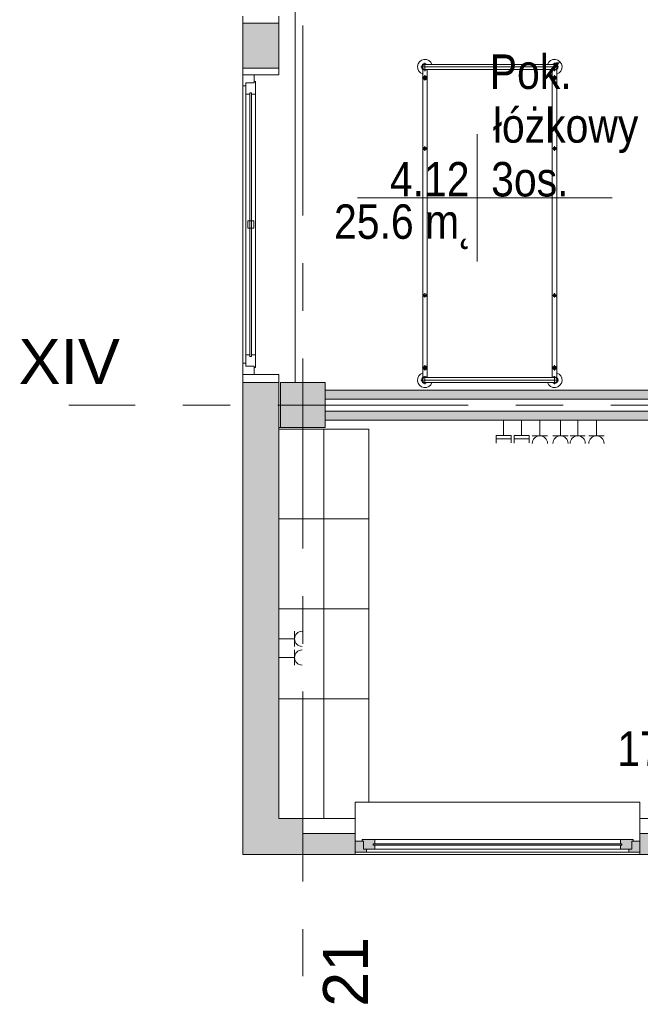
# Model space of a CAD drawing. Header units: centimetres. Extents: x -2424 to 1783, y 5 to 2907.
# Tile 2 of 99: x -1402 to -987, y 8 to 666. Entities that reach past the tile are written whole.
import ezdxf

# ---------------------------------------------------------------- set-up
doc = ezdxf.new("R2010")
doc.units = ezdxf.units.CM
doc.linetypes.add('Oś', pattern=[222.25, 127, -31.75, 31.75, -31.75])
for name, color, linetype, lineweight in [('A-AREA-IDEN', 2, 'Continuous', 13), ('A-DETL-THIN', 151, 'Continuous', 9), ('A-GLAZ', 151, 'Continuous', 13), ('A-WALL', 113, 'Continuous', 13), ('E-ELEC-EQPM', 71, 'Continuous', 9), ('I-FURN', 30, 'Continuous', 9), ('S-COLS', 52, 'Continuous', 13), ('S-GRID', 1, 'Continuous', 13), ('S-GRID-IDEN', 1, 'Continuous', 13)]:
    doc.layers.add(name, color=color, linetype=linetype, lineweight=lineweight)
doc.layers.add('A-WALL-PATT', color=111, linetype='Continuous', lineweight=13, plot=False)
doc.styles.add('Arial_11', font='arial.ttf', dxfattribs={"width": 0.85, "height": 23})
doc.styles.add('Arial_7', font='arial.ttf', dxfattribs={"height": 30})

msp = doc.modelspace()

# ---------------------------------------------------------------- hatches: boundary and pattern name
at = {"layer": 'A-GLAZ', "lineweight": 9}
h = msp.add_hatch(color=251, dxfattribs=at)
h.paths.add_polyline_path([(-1164.62, 111.83), (-1164.62, 114.58), (-1165.62, 114.58), (-1165.62, 115.58), (-1164.62, 115.58), (-1164.62, 118.33), (-1173.12, 118.33), (-1173.12, 117.33), (-1172.12, 117.33), (-1172.12, 111.83)], flags=0)
h.paths.add_polyline_path([(-993.12, 111.83), (-993.12, 117.33), (-992.12, 117.33), (-992.12, 118.33), (-1000.62, 118.33), (-1000.62, 115.58), (-999.62, 115.58), (-999.62, 114.58), (-1000.62, 114.58), (-1000.62, 111.83)], flags=0)
h = msp.add_hatch(color=251, dxfattribs=at)
h.paths.add_polyline_path([(-1177.62, 109.83), (-1170.12, 109.83), (-1170.12, 111.83), (-1172.12, 111.83), (-1172.12, 117.33), (-1177.62, 117.33)], flags=0)
h.paths.add_polyline_path([(-987.62, 109.83), (-987.62, 117.33), (-993.12, 117.33), (-993.12, 111.83), (-995.12, 111.83), (-995.12, 109.83)], flags=0)
msp.add_hatch(color=251, dxfattribs=at).paths.add_polyline_path([(-1165.62, 114.58), (-999.62, 114.58), (-999.62, 115.58), (-1165.62, 115.58)], flags=0)
at = {"layer": 'S-COLS', "lineweight": 9}
msp.add_hatch(color=251, dxfattribs=at).paths.add_polyline_path([(-1197.62, 393.33), (-1197.62, 423.33), (-1227.62, 423.33), (-1227.62, 393.33)], flags=0)

# ---------------------------------------------------------------- linework, layer by layer
at = {"layer": 'A-AREA-IDEN', "color": 251, "lineweight": 9}
for p, q in [((-1096.19, 589.2), (-1096.19, 546.7)), ((-1086.44, 546.7), (-1176.19, 546.7)), ((-1176.19, 546.7), (-1006.19, 546.7)), ((-1096.19, 546.7), (-1096.19, 504.2))]:
    msp.add_line(p, q, dxfattribs=at)
at = {"layer": 'A-DETL-THIN', "color": 251, "lineweight": 9}
for p, q in [((-1212.62, 393.33), (-1212.62, 423.33)), ((-1197.62, 408.33), (-1227.62, 408.33))]:
    msp.add_line(p, q, dxfattribs=at)
at = {"layer": 'A-GLAZ', "color": 251, "lineweight": 9}
for p, q in [((-1252.62, 628.83), (-1245.12, 628.83)), ((-1252.62, 621.33), (-1252.62, 628.83)), ((-1252.62, 628.83), (-1252.62, 428.83)), ((-1245.12, 628.83), (-1245.12, 623.33)), ((-1250.62, 621.33), (-1252.62, 621.33)), ((-1252.62, 436.33), (-1252.62, 621.33)), ((-1250.62, 623.33), (-1245.12, 623.33)), ((-1250.62, 615.83), (-1250.62, 623.33)), ((-1250.62, 623.33), (-1250.62, 621.33)), ((-1245.12, 623.33), (-1250.62, 623.33)), ((-1245.12, 624.33), (-1244.12, 624.33)), ((-1245.12, 623.33), (-1245.12, 624.33)), ((-1244.12, 624.33), (-1244.12, 615.83)), ((-1247.87, 615.83), (-1250.62, 615.83)), ((-1250.62, 441.83), (-1250.62, 615.83)), ((-1247.87, 616.83), (-1246.87, 616.83)), ((-1247.87, 440.83), (-1247.87, 616.83)), ((-1247.87, 616.83), (-1247.87, 615.83)), ((-1246.87, 616.83), (-1247.87, 616.83)), ((-1246.87, 616.83), (-1246.87, 440.83)), ((-1246.87, 615.83), (-1246.87, 616.83)), ((-1244.12, 615.83), (-1246.87, 615.83)), ((-1244.12, 441.83), (-1244.12, 615.83)), ((-1249.37, 531.33), (-1245.37, 531.33)), ((-1249.37, 526.33), (-1249.37, 531.33)), ((-1245.37, 526.33), (-1249.37, 526.33)), ((-1245.37, 531.33), (-1245.37, 526.33)), ((-1250.62, 441.83), (-1247.87, 441.83)), ((-1250.62, 434.33), (-1250.62, 441.83)), ((-1247.87, 441.83), (-1247.87, 440.83)), ((-1246.87, 440.83), (-1247.87, 440.83)), ((-1247.87, 440.83), (-1246.87, 440.83)), ((-1246.87, 440.83), (-1246.87, 441.83)), ((-1246.87, 441.83), (-1244.12, 441.83)), ((-1244.12, 441.83), (-1244.12, 433.33)), ((-1252.62, 436.33), (-1250.62, 436.33)), ((-1252.62, 428.83), (-1252.62, 436.33)), ((-1250.62, 436.33), (-1250.62, 434.33)), ((-1245.12, 434.33), (-1250.62, 434.33)), ((-1250.62, 434.33), (-1245.12, 434.33)), ((-1245.12, 433.33), (-1245.12, 434.33)), ((-1245.12, 434.33), (-1245.12, 428.83)), ((-1245.12, 428.83), (-1252.62, 428.83)), ((-1244.12, 433.33), (-1245.12, 433.33)), ((-987.62, 143.33), (-1177.62, 143.33)), ((-1177.62, 141.33), (-1177.62, 143.33)), ((-1177.62, 122.33), (-1177.62, 141.33)), ((-987.62, 143.33), (-987.62, 141.33)), ((-987.62, 141.33), (-987.62, 122.33)), ((-1164.62, 118.33), (-1173.12, 118.33)), ((-1173.12, 118.33), (-1173.12, 117.33)), ((-1164.62, 115.58), (-1164.62, 118.33)), ((-1164.62, 118.33), (-1000.62, 118.33)), ((-1000.62, 118.33), (-1000.62, 115.58)), ((-992.12, 118.33), (-1000.62, 118.33)), ((-992.12, 117.33), (-992.12, 118.33)), ((-1172.12, 117.33), (-1177.62, 117.33)), ((-1177.62, 117.33), (-1177.62, 109.83)), ((-1173.12, 117.33), (-1172.12, 117.33)), ((-1172.12, 117.33), (-1172.12, 111.83)), ((-1172.12, 111.83), (-1172.12, 117.33)), ((-1172.12, 111.83), (-1164.62, 111.83)), ((-1170.12, 111.83), (-1172.12, 111.83)), ((-1170.12, 109.83), (-1170.12, 111.83)), ((-999.62, 115.58), (-1165.62, 115.58)), ((-1165.62, 115.58), (-1165.62, 114.58)), ((-1165.62, 114.58), (-1165.62, 115.58)), ((-1165.62, 115.58), (-1164.62, 115.58)), ((-1165.62, 114.58), (-999.62, 114.58)), ((-1164.62, 114.58), (-1165.62, 114.58)), ((-1164.62, 111.83), (-1164.62, 114.58)), ((-1164.62, 111.83), (-1000.62, 111.83)), ((-1000.62, 115.58), (-999.62, 115.58)), ((-999.62, 114.58), (-1000.62, 114.58)), ((-1000.62, 114.58), (-1000.62, 111.83)), ((-1000.62, 111.83), (-993.12, 111.83)), ((-999.62, 114.58), (-999.62, 115.58)), ((-999.62, 115.58), (-999.62, 114.58)), ((-993.12, 111.83), (-995.12, 111.83)), ((-995.12, 111.83), (-995.12, 109.83)), ((-993.12, 111.83), (-993.12, 117.33)), ((-993.12, 117.33), (-992.12, 117.33)), ((-993.12, 117.33), (-993.12, 111.83)), ((-987.62, 117.33), (-993.12, 117.33)), ((-987.62, 109.83), (-987.62, 117.33)), ((-1177.62, 109.83), (-1170.12, 109.83)), ((-987.62, 109.83), (-1177.62, 109.83)), ((-1170.12, 109.83), (-995.12, 109.83)), ((-995.12, 109.83), (-987.62, 109.83))]:
    msp.add_line(p, q, dxfattribs=at)
at = {"layer": 'A-WALL', "color": 251, "lineweight": 9}
for p, q in [((-1217.62, 873.33), (-1217.62, 423.33)), ((-1252.62, 667.83), (-1252.62, 663.33)), ((-1228.62, 663.33), (-1228.62, 667.83)), ((-1252.62, 663.33), (-1252.62, 633.33)), ((-1228.62, 663.33), (-1252.62, 663.33)), ((-1228.62, 633.33), (-1228.62, 663.33)), ((-1252.62, 633.33), (-1228.62, 633.33)), ((-1252.62, 633.33), (-1252.62, 628.83)), ((-1228.62, 628.83), (-1228.62, 633.33)), ((-1245.12, 628.83), (-1228.62, 628.83)), ((-1252.62, 428.83), (-1252.62, 423.33)), ((-1228.62, 428.83), (-1245.12, 428.83)), ((-1228.62, 423.33), (-1228.62, 428.83)), ((-1252.62, 423.33), (-1252.62, 108.33)), ((-1228.62, 423.33), (-1252.62, 423.33)), ((-1228.62, 132.33), (-1228.62, 423.33)), ((-627.62, 418.33), (-1197.62, 418.33)), ((-1197.62, 412.33), (-720.62, 412.33)), ((-720.62, 404.33), (-1197.62, 404.33)), ((-1197.62, 398.33), (-708.62, 398.33)), ((-1228.62, 393.33), (-1227.62, 393.33)), ((-1228.62, 132.33), (-1177.62, 132.33)), ((-1212.62, 122.33), (-1212.62, 132.33)), ((-987.62, 132.33), (-917.62, 132.33)), ((-1177.62, 122.33), (-1212.62, 122.33)), ((-1177.62, 117.33), (-1177.62, 122.33)), ((-917.62, 122.33), (-987.62, 122.33)), ((-987.62, 122.33), (-987.62, 117.33)), ((-1252.62, 108.33), (22.38, 108.33)), ((-1177.62, 108.33), (-1177.62, 109.83)), ((-987.62, 109.83), (-987.62, 108.33))]:
    msp.add_line(p, q, dxfattribs=at)
at = {"layer": 'A-WALL-PATT', "color": 251, "linetype": 'Continuous', "lineweight": 9, "extrusion": (0, 0, -1)}
for points in [[(1252.62, 633.33), (1228.62, 663.33), (1252.62, 663.33)], [(1228.62, 663.33), (1252.62, 633.33), (1228.62, 633.33)], [(1252.62, 393.33), (1228.62, 423.33), (1252.62, 423.33)], [(1228.62, 423.33), (1252.62, 393.33), (1228.62, 393.33)], [(1083.06, 412.33), (1197.62, 418.33), (1197.62, 412.33)], [(1197.62, 418.33), (1083.06, 412.33), (720.62, 418.33)], [(720.62, 418.33), (1083.06, 412.33), (720.62, 412.33)], [(720.62, 398.33), (1197.62, 404.33), (1197.62, 398.33)], [(1197.62, 404.33), (720.62, 398.33), (720.62, 404.33)], [(1252.62, 393.33), (1252.62, 132.33), (1228.62, 393.33)], [(1228.62, 393.33), (1252.62, 132.33), (1228.62, 132.33)], [(1252.62, 108.33), (1212.62, 132.33), (1252.62, 132.33)], [(1212.62, 132.33), (1252.62, 108.33), (1212.62, 108.33)], [(1212.62, 108.33), (1177.62, 122.33), (1212.62, 122.33)], [(1177.62, 122.33), (1212.62, 108.33), (1181.75, 108.33)], [(1177.62, 122.33), (1181.75, 108.33), (1177.62, 108.33)], [(987.62, 109.83), (917.62, 122.33), (987.62, 122.33)], [(917.62, 122.33), (987.62, 109.83), (917.62, 108.33)], [(917.62, 108.33), (987.62, 109.83), (987.62, 108.33)]]:
    msp.add_solid(points, dxfattribs=at)
at = {"layer": 'A-WALL-PATT', "color": 251, "linetype": 'Continuous', "lineweight": 9}
msp.add_solid([(-1252.62, 132.33), (-1252.62, 393.33), (-1252.62, 371.05)], dxfattribs=at)
at = {"layer": 'E-ELEC-EQPM', "color": 251, "lineweight": 9}
for p, q in [((-1078.67, 387.99), (-1078.67, 398.33)), ((-1066.67, 387.99), (-1066.67, 398.33)), ((-1054.39, 387.83), (-1054.39, 398.33)), ((-1040.67, 387.83), (-1040.67, 398.33)), ((-1029.17, 387.83), (-1029.17, 398.33)), ((-1016.67, 387.83), (-1016.67, 398.33)), ((-1083.67, 387.99), (-1083.67, 382.95)), ((-1073.67, 387.99), (-1083.67, 387.99)), ((-1073.67, 383.11), (-1073.67, 387.99)), ((-1071.67, 387.99), (-1071.67, 382.95)), ((-1061.67, 387.99), (-1071.67, 387.99)), ((-1061.67, 383.11), (-1061.67, 387.99)), ((-1059.47, 387.83), (-1049.31, 387.83)), ((-1045.75, 387.83), (-1035.59, 387.83)), ((-1034.25, 387.83), (-1024.09, 387.83)), ((-1021.75, 387.83), (-1011.59, 387.83)), ((-1073.67, 385.8), (-1083.67, 385.8)), ((-1061.67, 385.8), (-1071.67, 385.8)), ((-1218.12, 247.25), (-1218.12, 257.41)), ((-1218.12, 252.33), (-1228.62, 252.33)), ((-1218.12, 234.75), (-1218.12, 244.91)), ((-1218.12, 239.83), (-1228.62, 239.83))]:
    msp.add_line(p, q, dxfattribs=at)
for centre, start, end in [((-1054.39, 382.75), 0, 180), ((-1040.67, 382.75), 0, 180), ((-1029.17, 382.75), 0, 180), ((-1016.67, 382.75), 0, 180), ((-1213.04, 252.33), 90, 270), ((-1213.04, 239.83), 90, 270)]:
    msp.add_arc(centre, 5.08, start, end, dxfattribs=at)
at = {"layer": 'I-FURN', "color": 251, "lineweight": 9}
for p, q in [((-1041.9, 634.03), (-1133.85, 634.03)), ((-1132.62, 426.67), (-1132.62, 632.38)), ((-1131.12, 631.3), (-1131.12, 636.75)), ((-1131.12, 635.73), (-1044.62, 635.73)), ((-1131.12, 632.33), (-1044.62, 632.33)), ((-1129.62, 632.33), (-1129.62, 426.67)), ((-1046.12, 632.38), (-1046.12, 426.73)), ((-1044.62, 631.3), (-1044.62, 636.75)), ((-1043.12, 426.67), (-1043.12, 632.38)), ((-1132.87, 626.7), (-1129.37, 626.7)), ((-1131.12, 624.95), (-1131.12, 628.45)), ((-1042.87, 626.7), (-1046.37, 626.7)), ((-1044.62, 624.95), (-1044.62, 628.45)), ((-1132.62, 579.58), (-1129.62, 579.58)), ((-1131.12, 578.08), (-1131.12, 581.08)), ((-1043.12, 579.58), (-1046.12, 579.58)), ((-1044.62, 578.08), (-1044.62, 581.08)), ((-1132.62, 481.58), (-1129.62, 481.58)), ((-1131.12, 480.08), (-1131.12, 483.08)), ((-1043.12, 481.58), (-1046.12, 481.58)), ((-1044.62, 480.08), (-1044.62, 483.08)), ((-1131.12, 434.92), (-1131.12, 431.42)), ((-1044.62, 434.92), (-1044.62, 431.42)), ((-1132.87, 433.17), (-1129.37, 433.17)), ((-1131.12, 427.75), (-1131.12, 422.3)), ((-1042.87, 433.17), (-1046.37, 433.17)), ((-1044.62, 427.75), (-1044.62, 422.3)), ((-1133.85, 425.03), (-1041.9, 425.03)), ((-1131.12, 426.73), (-1044.62, 426.73)), ((-1131.12, 423.33), (-1044.62, 423.33)), ((-1228.62, 392.33), (-1168.62, 392.33)), ((-1228.62, 392.33), (-1198.62, 392.33)), ((-1198.62, 392.33), (-1198.62, 132.33)), ((-1168.62, 392.33), (-1168.62, 332.33)), ((-1168.62, 332.33), (-1228.62, 332.33)), ((-1228.62, 332.33), (-1168.62, 332.33)), ((-1168.62, 332.33), (-1168.62, 272.33)), ((-1168.62, 272.33), (-1228.62, 272.33)), ((-1228.62, 272.33), (-1168.62, 272.33)), ((-1168.62, 272.33), (-1168.62, 212.33)), ((-1168.62, 212.33), (-1228.62, 212.33)), ((-1228.62, 212.33), (-1168.62, 212.33)), ((-1168.62, 212.33), (-1168.62, 143.32))]:
    msp.add_line(p, q, dxfattribs=at)
for centre, radius in [((-1131.12, 626.7), 1.25), ((-1131.12, 626.7), 0.8), ((-1044.62, 626.7), 1.25), ((-1044.62, 626.7), 0.8), ((-1131.12, 579.58), 1), ((-1044.62, 579.58), 1), ((-1131.12, 481.58), 1), ((-1044.62, 481.58), 1), ((-1131.12, 433.17), 1.25), ((-1131.12, 433.17), 0.8), ((-1044.62, 433.17), 1.25), ((-1044.62, 433.17), 0.8)]:
    msp.add_circle(centre, radius, dxfattribs=at)
for centre, radius, start, end in [((-1131.12, 634.03), 5, 19.87687, 252.5424), ((-1044.62, 634.03), 5, 287.4576, 160.12313), ((-1131.12, 634.03), 2.23, 49.8221, 310.1779), ((-1131.12, 634.03), 1.93, 62.02067, 297.97933), ((-1131.12, 634.03), 1.7, 90, 270), ((-1044.62, 634.03), 2.23, 229.8221, 130.1779), ((-1044.62, 634.03), 1.93, 242.02067, 117.97933), ((-1044.62, 634.03), 1.7, 270, 90), ((-1131.12, 425.03), 5, 107.4576, 340.12313), ((-1131.12, 425.03), 2.23, 47.61126, 310.1779), ((-1044.62, 425.03), 5, 199.87687, 72.5424), ((-1044.62, 425.03), 2.23, 229.8221, 130.1779), ((-1131.12, 425.03), 1.93, 62.02067, 297.97933), ((-1131.12, 425.03), 1.7, 90, 270), ((-1044.62, 425.03), 1.93, 242.02067, 117.97933), ((-1044.62, 425.03), 1.7, 270, 90)]:
    msp.add_arc(centre, radius, start, end, dxfattribs=at)
at = {"layer": 'S-COLS', "color": 251, "lineweight": 9}
for p, q in [((-1197.62, 423.33), (-1227.62, 423.33)), ((-1227.62, 423.33), (-1227.62, 393.33)), ((-1197.62, 393.33), (-1197.62, 423.33)), ((-1227.62, 393.33), (-1197.62, 393.33))]:
    msp.add_line(p, q, dxfattribs=at)
at = {"layer": 'S-GRID', "color": 251, "linetype": 'Oś', "lineweight": 9}
for p, q in [((-1212.62, 2884.27), (-1212.62, 27.13)), ((1342.46, 408.33), (-1368.76, 408.33))]:
    msp.add_line(p, q, dxfattribs=at)

# ---------------------------------------------------------------- texts
at = {"layer": 'A-AREA-IDEN', "color": 251, "lineweight": 9, "style": 'Arial_11', "width": 0.85}
for s, p in [('Pok.', (-1087.87, 619.38)), ('łóżkowy', (-1085.8, 583.49)), ('4.12', (-1154.5, 547.59)), ('3os.', (-1086.92, 547.59)), ('25.6 m˛', (-1191.78, 519.31)), ('17.4 m˛', (-1002.76, 167.47))]:
    msp.add_text(s, height=23, dxfattribs=at).set_placement(p)
at = {"layer": 'S-GRID-IDEN', "color": 251, "lineweight": 9, "style": 'Arial_7'}
msp.add_text('XIV', height=30, dxfattribs=at).set_placement((-1402.26, 422.39))
msp.add_text('21', height=30, rotation=90, dxfattribs=at).set_placement((-1169.12, 6.74))

doc.saveas('drawing.dxf')
